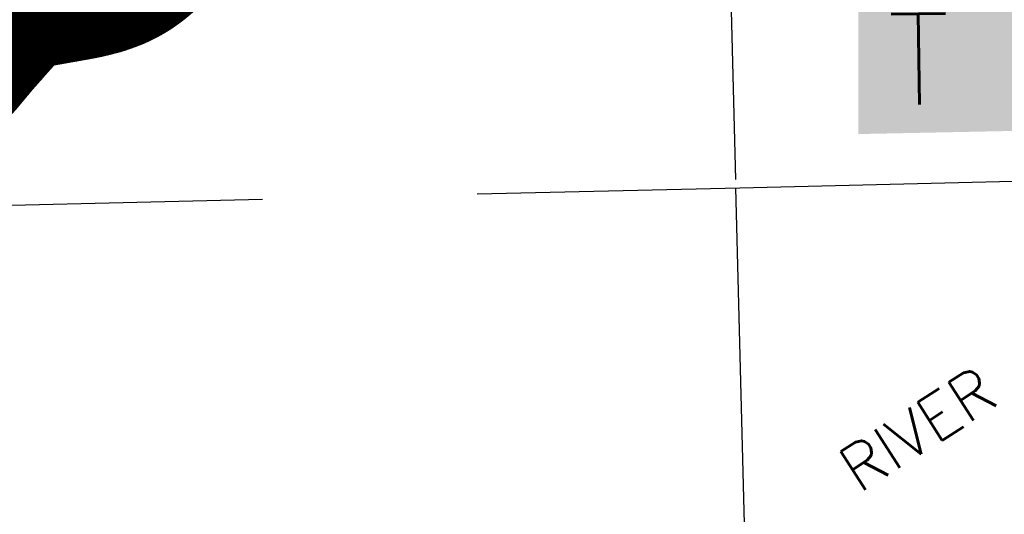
# Model space of a CAD drawing. Header units: feet. Extents: x 18803 to 104580, y -6601 to 116448.
# Tile 65 of 102: x 57072 to 62800, y 82440 to 85318. Entities that reach past the tile are written whole.
import ezdxf

# ---------------------------------------------------------------- set-up
doc = ezdxf.new("R2010")
doc.units = ezdxf.units.FT
doc.header["$LTSCALE"] = 100
doc.header["$MEASUREMENT"] = 0
doc.linetypes.add('DASHED', pattern=[0.75, 0.5, -0.25])
for name, color, linetype in [('ELPC BOLD TITLE SHEET', 3, 'Continuous'), ('ELRGOV-SECTION', 253, 'DASHED'), ('ET-TWNSHIP-RANGE', 1, 'Continuous'), ('ETTS-STREAM AND ROAD NAMES', 2, 'Continuous')]:
    doc.layers.add(name, color=color, linetype=linetype)
doc.styles.add('L2640', font='simplex.shx', dxfattribs={"height": 264})
doc.styles.add('L5280', font='simplex.shx', dxfattribs={"height": 528})

msp = doc.modelspace()

# ---------------------------------------------------------------- linework, layer by layer
at = {"layer": 'ELPC BOLD TITLE SHEET', "const_width": 1000}
msp.add_lwpolyline([(57839.77509577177, 85822.22542735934), (57835.11026824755, 85817.42196815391), (57834.76228694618, 85817.07166065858), (57834.74079586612, 85817.04995763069), (57834.71923665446, 85817.02822800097), (57827.55441781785, 85809.78564642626), (57827.45450262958, 85809.68510058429), (57818.10112098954, 85800.3148581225), (57817.85681085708, 85800.07274619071), (57809.38808506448, 85791.77068792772), (57809.38214206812, 85791.76486641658), (57809.37622319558, 85791.75906553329), (57807.14639058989, 85789.57538647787), (57807.05247928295, 85789.48379210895), (57795.42111945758, 85778.18545630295), (57795.24517870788, 85778.01581721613), (57782.66938565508, 85765.98015250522), (57782.6669342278, 85765.97780659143), (57769.75101284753, 85753.61898961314), (57769.71994016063, 85753.58929379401), (57762.58211074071, 85746.77614859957), (57756.40672149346, 85741.39138399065), (57756.219712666, 85741.2294691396), (57742.44522218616, 85729.38763628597), (57742.16161504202, 85729.14643761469), (57728.19410183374, 85717.39521917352), (57728.03686150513, 85717.2637132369), (57721.47522866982, 85711.80854302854), (57713.70853661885, 85706.00661313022), (57713.40154273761, 85705.77992963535), (57698.75201154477, 85695.08819413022), (57698.28200023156, 85694.75142185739), (57683.47585664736, 85684.33730435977), (57682.97002517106, 85683.98862462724), (57677.77227446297, 85680.4777742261), (57667.35464504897, 85673.92115894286), (57666.68442600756, 85673.51081110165), (57659.90292605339, 85669.4731607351), (57649.93720294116, 85663.85203796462), (57649.43509145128, 85663.57489862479), (57631.67514873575, 85653.98508852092), (57631.00581481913, 85653.63424164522), (57627.83542793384, 85652.02184132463), (57612.39117597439, 85644.54176098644), (57611.82725846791, 85644.2756814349), (57596.21355512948, 85637.1015674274), (57592.84629279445, 85635.75408106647), (57592.40375472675, 85635.58091205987), (57573.21057912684, 85628.23963221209), (57572.77698617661, 85628.0775809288), (57553.72068710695, 85621.12135634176), (57553.23443664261, 85620.9485683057), (57534.35279581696, 85614.42080847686), (57533.89884891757, 85614.2678281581), (57525.03438335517, 85611.35736054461), (57515.02306161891, 85608.94283273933), (57514.84379646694, 85608.90017558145), (57514.61214055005, 85608.84579775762), (57513.49072482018, 85608.559736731), (57496.39435415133, 85603.84688741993), (57495.91517957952, 85603.71906764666), (57477.8800691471, 85599.06824952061), (57477.53611032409, 85598.98169779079), (57459.31861283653, 85594.51090972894), (57459.10421545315, 85594.4590994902), (57446.08484439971, 85591.36171663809), (57440.45907589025, 85590.21610194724), (57440.42555360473, 85590.20929418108), (57421.42000511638, 85586.36016282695), (57421.26029215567, 85586.32824301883), (57402.22400919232, 85582.5744650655), (57402.0018246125, 85582.5314720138), (57392.82394828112, 85580.78934998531), (57383.06799758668, 85579.05220360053), (57382.97188426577, 85579.03524100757), (57364.17735402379, 85575.74786402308), (57364.02328640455, 85575.72130304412), (57362.14819995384, 85575.40274992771), (57361.84472861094, 85575.34969321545), (57345.94320981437, 85572.49088260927), (57345.9127716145, 85572.48536549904), (57345.88232157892, 85572.47987608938), (57335.99915429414, 85570.68358712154), (57328.98625096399, 85569.4758736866), (57313.34764625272, 85566.73096895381), (57313.26471407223, 85566.71652150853), (57298.78307330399, 85564.21271194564), (57285.21760800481, 85561.81987283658), (57285.19302672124, 85561.81549839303), (57285.16814717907, 85561.81110976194), (57275.33441918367, 85560.06107360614), (57275.28119865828, 85560.05155798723), (57271.01779928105, 85559.28570801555), (57270.97500908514, 85559.27805037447), (57256.01210080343, 85556.61042980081), (57240.86239570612, 85553.86693275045), (57240.84836783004, 85553.86438329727), (57240.83496058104, 85553.86195246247), (57228.77789707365, 85551.66801167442), (57225.62182388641, 85551.11358942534), (57225.60224850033, 85551.1101322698), (57225.58258176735, 85551.10667118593), (57209.59098068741, 85548.27745809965), (57193.50103212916, 85545.37708946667), (57193.36187797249, 85545.35231880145), (57180.56812736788, 85543.10369426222), (57180.40633043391, 85543.07483095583), (57178.47690960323, 85542.72555339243), (57178.28883461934, 85542.69208281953), (57165.18649330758, 85540.40043100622), (57165.01013529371, 85540.37008882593), (57155.8173096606, 85538.81469605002), (57155.72995111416, 85538.80003793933), (57150.27380231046, 85537.89219285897), (57150.03382047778, 85537.85318197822), (57147.13049474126, 85537.39233413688), (57145.373575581, 85537.10155161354), (57145.00298597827, 85537.04239569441), (57142.77871643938, 85536.7003966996), (57139.12930131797, 85536.11522205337), (57137.88325037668, 85535.89084890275), (57137.07489542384, 85535.72926210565), (57127.27204404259, 85533.6699835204), (57113.51416345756, 85530.39167933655), (57101.23295653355, 85527.14014221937), (57099.46224205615, 85526.62030280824), (57097.07554037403, 85525.84983288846), (57079.77264053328, 85519.16010951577), (57068.92052726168, 85514.65811174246), (57067.32576847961, 85513.94755700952), (57059.72654990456, 85510.3227900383), (57039.02300274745, 85499.60210634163), (57023.50549347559, 85490.89892269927), (57021.60336736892, 85489.74225066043), (57018.99164196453, 85488.02520481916), (56999.48709008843, 85473.94867728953), (56994.08404222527, 85470.00456607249), (56993.15838682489, 85469.3013371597), (56979.356584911, 85458.39343889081), (56964.55876472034, 85446.0595056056), (56959.07754258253, 85441.81840861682), (56956.33055399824, 85439.60380297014), (56954.7839967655, 85438.26450208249), (56938.36513219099, 85422.99978915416), (56925.3114161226, 85410.45454447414), (56924.77984078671, 85409.93005623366), (56917.38227193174, 85402.43658984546), (56896.91617138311, 85381.22038540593), (56896.3106850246, 85380.57121289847), (56895.95339250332, 85380.1809395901), (56876.8510975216, 85358.92235888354), (56856.3081328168, 85335.55442306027), (56856.17203855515, 85335.40075913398), (56840.78603124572, 85318.15685273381), (56840.44363430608, 85317.76578898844), (56835.0113318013, 85311.4427018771), (56834.93129560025, 85311.3499529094), (56824.8132708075, 85299.67655873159), (56813.58070999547, 85287.20001135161), (56797.43256382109, 85268.99077374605), (56797.37219023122, 85268.92247323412), (56792.63403265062, 85263.54479376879), (56792.61213915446, 85263.51997465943), (56776.14501243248, 85244.87444844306), (56776.03616118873, 85244.75046821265), (56772.51160029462, 85240.7122644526), (56756.70337383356, 85222.20202406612), (56756.42941923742, 85221.87624490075), (56753.79831240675, 85218.69851643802), (56741.68474612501, 85203.9289450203), (56735.43534961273, 85196.46951587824), (56735.42635622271, 85196.45876476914), (56735.4173883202, 85196.44805500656), (56716.50689593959, 85173.83007569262), (56716.49440055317, 85173.81514125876), (56709.22046612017, 85165.12759743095), (56709.12108242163, 85165.00821319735), (56697.057578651, 85150.43309258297), (56696.94966224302, 85150.30352381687), (56676.80180695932, 85126.26438336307), (56676.53772905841, 85125.95397918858), (56675.46945472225, 85124.7168918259), (56655.36450967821, 85102.08731733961), (56655.09916763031, 85101.79287156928), (56640.12916324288, 85085.41501340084), (56633.15839695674, 85078.67468596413), (56632.36925666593, 85077.94038527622), (56609.24557329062, 85057.2372993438), (56608.49844886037, 85056.59187587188), (56599.9918868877, 85049.5025266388), (56584.65124112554, 85037.80569357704), (56584.17341275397, 85037.44930530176), (56559.43044666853, 85019.39963300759)], dxfattribs=at)
at = {"layer": 'ELRGOV-SECTION', "ltscale": 50}
for p, q in [((61171.26742574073, 86887.33376681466), (61236.71930172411, 84339.96694154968)), ((61236.71930172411, 84339.96694154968), (62050.33957055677, 52681.78044014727))]:
    msp.add_line(p, q, dxfattribs=at)
msp.add_lwpolyline([(53772.34086636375, 84162.24612540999), (55984.84849735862, 84214.51516001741), (61261.62732357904, 84340.41771767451), (66538.55530565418, 84469.60362926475), (71815.31926305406, 84598.78715716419), (77092.19957137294, 84731.25356226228), (82365.60317164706, 84863.66944861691)], dxfattribs=at)
at = {"layer": 'ET-TWNSHIP-RANGE', "color": 155}
msp.add_solid([(61950.31416429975, 84652.62648084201), (61950.31416429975, 85615.16842076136), (70986.81413202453, 84835.96786357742), (71078.55500708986, 85798.50980349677)], dxfattribs=at)

# ---------------------------------------------------------------- texts
at = {"layer": 'ET-TWNSHIP-RANGE', "style": 'L5280'}
msp.add_text('T 30 S, R 19 W', height=528, rotation=0.8325920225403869, dxfattribs=at).set_placement((62126.15628126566, 84821.89132370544))
at = {"layer": 'ETTS-STREAM AND ROAD NAMES', "style": 'L2640'}
msp.add_text('RIVER', height=264, rotation=32.71282626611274, dxfattribs=at).set_placement((61953.58204496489, 82558.0408583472))

doc.saveas('drawing.dxf')
